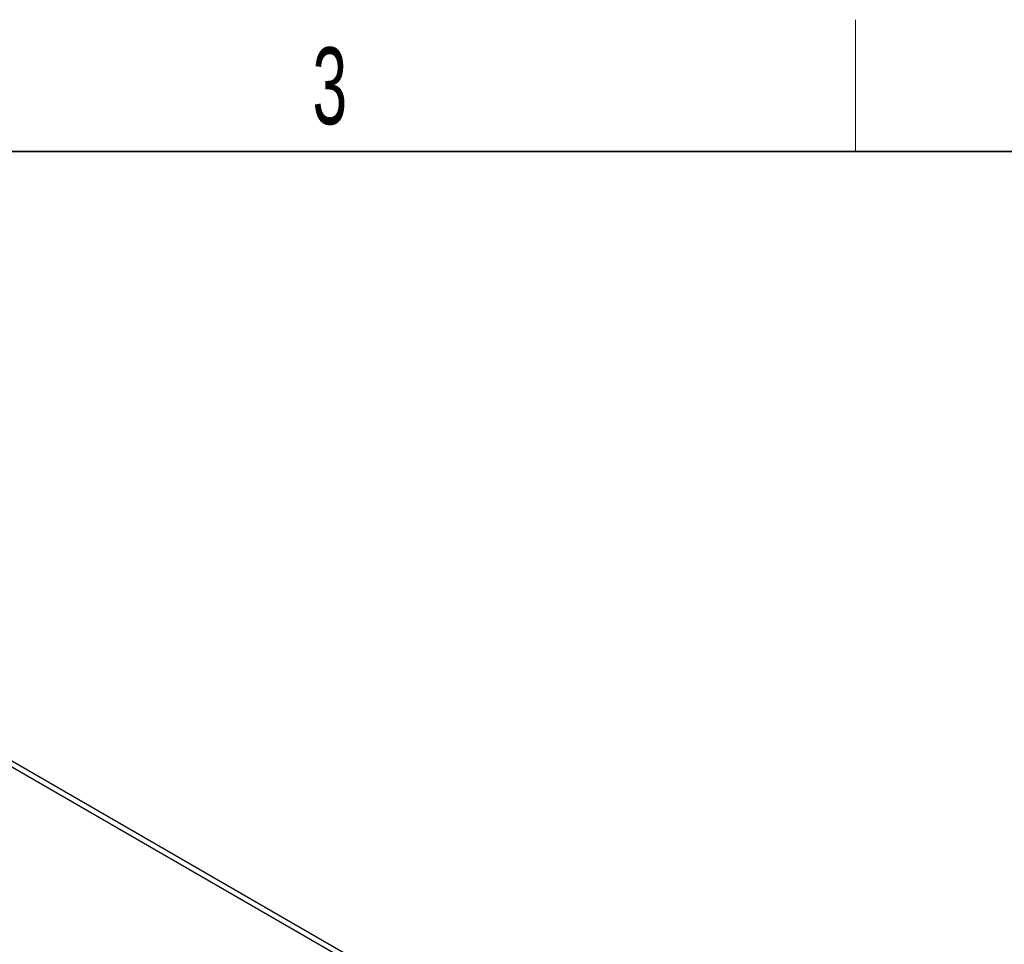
# Paper-space layout 'Blatt2' of a CAD drawing. Header units: millimetres. Extents: x 5 to 418, y 2 to 292.
# Tile 84 of 104: x 131 to 176, y 246 to 288. Entities that reach past the tile are written whole.
import ezdxf

# ---------------------------------------------------------------- set-up
doc = ezdxf.new("R2010")
doc.units = ezdxf.units.MM
doc.layers.add('SLD-0', color=7, linetype='Continuous')
doc.styles.add('SLDTEXTSTYLE0', font='TXT', dxfattribs={"width": 0.605})

psp = doc.layouts.new('Blatt2')

# ---------------------------------------------------------------- linework, layer by layer
at = {"color": 7, "linetype": 'Continuous', "lineweight": 25}
for p, q in [((175.788, 228.582), (110.028, 266.545)), ((176.024, 228.718), (110.263, 266.681))]:
    psp.add_line(p, q, dxfattribs=at)
at = {"layer": 'SLD-0', "lineweight": 18}
psp.add_line((169.25, 282.5), (169.25, 288.5), dxfattribs=at)
at = {"layer": 'SLD-0', "lineweight": 35}
psp.add_line((408, 282.5), (26, 282.5), dxfattribs=at)

# ---------------------------------------------------------------- texts
at = {"layer": 'SLD-0', "insert": (145.353, 287.243), "char_height": 3.5, "attachment_point": 2, "style": 'SLDTEXTSTYLE0'}
psp.add_mtext('3', dxfattribs=at)

doc.saveas('drawing.dxf')
